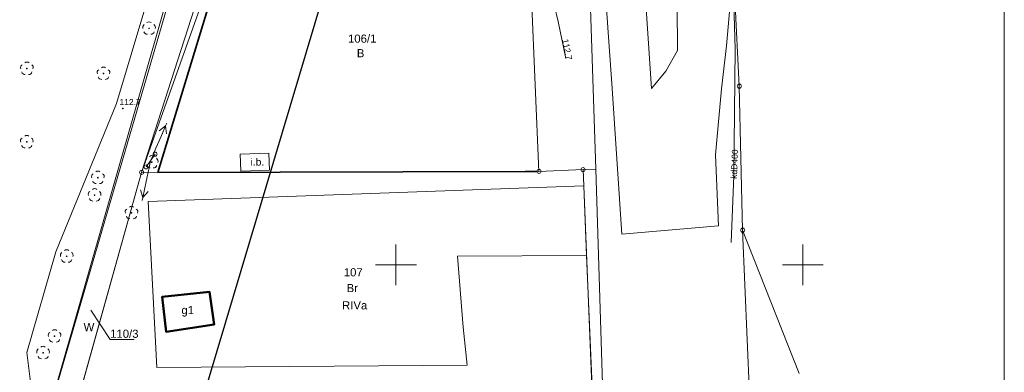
# Model space of a CAD drawing. Header units: centimetres. Extents: x 934830964 to 934860164, y -397494335 to -397452790.
# Tile 6 of 14: x 934848062 to 934860159, y -397476647 to -397472314. Entities that reach past the tile are written whole.
import ezdxf

# ---------------------------------------------------------------- set-up
doc = ezdxf.new("R2010")
doc.units = ezdxf.units.CM
doc.header["$LTSCALE"] = 0.1
doc.layers.add('0-1', color=2, linetype='Continuous', lineweight=5, true_color=0xffff00)
for name, color, linetype, lineweight in [('140-Punkty robocze', 7, 'Continuous', 25), ('202-punkt graniczny', 7, 'Continuous', 25), ('203-punkt graniczny', 7, 'Continuous', 25), ('209-oznaczenie konturu klasyfikacyjnego', 7, 'Continuous', 25), ('210-oznaczenie konturu użytku gruntowego', 7, 'Continuous', 25), ('211-numer działki ewidencyjnej', 7, 'Continuous', 25), ('217-kontur klasyfikacyjny', 7, 'Continuous', 25), ('218-kontur użytku gruntowego', 7, 'Continuous', 25), ('219-działka ewidencyjna', 7, 'Continuous', 25), ('312-budynek ewidencyjny', 7, 'Continuous', 25), ('312-oznaczenie budynku ewidencyjnego-Atr117', 7, 'Continuous', 25), ('drzewo liściaste', 7, 'Continuous', 25), ('inna budowla (powierzchnia)', 7, 'Continuous', 25), ('inna budowla (powierzchnia)-Atr17', 7, 'Continuous', 25), ('jezdnia (powierzchnia)', 7, 'Continuous', 25), ('ogrodzenie trwałe (linia)', 7, 'Continuous', 25), ('Pieczątka na wyrysie', 7, 'Continuous', 25), ('pikieta naturalna', 7, 'Continuous', 25), ('pikieta naturalna-Atr2', 7, 'Continuous', 25), ('przewód elektroenergetyczny (linia)', 7, 'Continuous', 25), ('przewód elektroenergetyczny niskiego napięcia (linia) - symbol', 7, 'Continuous', 25), ('przewód kanalizacyjny (linia)', 7, 'Continuous', 25), ('przewód kanalizacyjny (linia)-Atr1', 7, 'Continuous', 25), ('przewód telekomunikacyjny (linia)', 7, 'Continuous', 25), ('Punkt budynku', 7, 'Continuous', 25), ('punkt o określonej wysokości (sieć elektroenergetyczna)', 7, 'Continuous', 25), ('punkt o określonej wysokości (sieć elektroenergetyczna)-Atr2', 7, 'Continuous', 25), ('Ramki i opis wydruku', 7, 'Continuous', 25), ('rów przydrożny (powierzchnia)', 7, 'Continuous', 25), ('słup łączony (linia)', 7, 'Continuous', 25), ('słup łączony (linia) - symbol', 7, 'Continuous', 25), ('Wstawianie ramki sekcyjnej z opisem', 7, 'Continuous', 25)]:
    doc.layers.add(name, color=color, linetype=linetype, lineweight=lineweight)
doc.styles.add('Arial', font='arial.ttf')

# ---------------------------------------------------------------- blocks, each defined once
blk = doc.blocks.new('202')
at = {"layer": '0-1', "color": 7, "linetype": 'Continuous', "lineweight": 5, "transparency": 33554687}
blk.add_circle((0, 0), 25, dxfattribs=at)
blk = doc.blocks.new('203')
at = {"layer": '0-1', "linetype": 'Continuous', "lineweight": 0, "transparency": 33554687}
h = blk.add_hatch(color=7, dxfattribs=at)
edge = h.paths.add_edge_path()
edge.add_arc((0, 0), 4.5, 270, 360, ccw=False)
edge.add_arc((0, 0), 4.5, 180, 270, ccw=False)
edge.add_arc((0, 0), 4.5, 90, 180, ccw=False)
edge.add_arc((0, 0), 4.5, 0, 90, ccw=False)
blk = doc.blocks.new('PUNKTBUD')
at = {"layer": '0-1', "color": 7, "linetype": 'Continuous', "lineweight": 5, "transparency": 33554687}
blk.add_circle((0, 0), 4.5, dxfattribs=at)
blk = doc.blocks.new('PW01')
at = {"layer": '0-1', "linetype": 'Continuous', "lineweight": 0, "transparency": 33554687}
h = blk.add_hatch(color=7, dxfattribs=at)
edge = h.paths.add_edge_path()
edge.add_arc((0, 0), 4.5, 270, 360, ccw=False)
edge.add_arc((0, 0), 4.5, 180, 270, ccw=False)
edge.add_arc((0, 0), 4.5, 90, 180, ccw=False)
edge.add_arc((0, 0), 4.5, 0, 90, ccw=False)
blk = doc.blocks.new('SM05')
at = {"layer": '0-1', "color": 7, "linetype": 'Continuous', "lineweight": 13, "transparency": 33554687}
blk.add_circle((0, 0), 25, dxfattribs=at)
blk = doc.blocks.new('PE04')
at = {"layer": '0-1', "color": 7, "linetype": 'Continuous', "lineweight": 13, "transparency": 33554687}
for p, q in [((65, 0), (0, 0)), ((65, 0), (165, 0)), ((165, 0), (265, 0)), ((265, 0), (365, 0)), ((365, 0), (465, 0)), ((465, 0), (378.4, 50)), ((465, 0), (378.4, -50)), ((465, 0), (500, 0))]:
    blk.add_line(p, q, dxfattribs=at)
blk = doc.blocks.new('PIKIETA')
at = {"layer": '0-1', "color": 7, "linetype": 'Continuous', "lineweight": 5, "transparency": 33554687}
blk.add_circle((0, 0), 4.5, dxfattribs=at)
blk = doc.blocks.new('OP021')
at = {"layer": '0-1', "linetype": 'Continuous', "lineweight": 0, "transparency": 33554687}
h = blk.add_hatch(color=7, dxfattribs=at)
edge = h.paths.add_edge_path()
edge.add_arc((0, 0), 5, 270, 360, ccw=False)
edge.add_arc((0, 0), 5, 180, 270, ccw=False)
edge.add_arc((0, 0), 5, 90, 180, ccw=False)
edge.add_arc((0, 0), 5, 0, 90, ccw=False)
at = {"layer": '0-1', "color": 7, "linetype": 'Continuous', "lineweight": 13, "transparency": 33554687}
for centre, start, end in [((-38, 12.4), 121.308, 202.548), ((0, 40), 49.272, 130.728), ((38, 12.4), 337.452, 58.692), ((-23.5, -32.4), 193.221, 274.871), ((23.5, -32.4), 265.129, 346.779)]:
    blk.add_arc(centre, 40, start, end, dxfattribs=at)

msp = doc.modelspace()

# ---------------------------------------------------------------- linework, layer by layer
at = {"layer": '211-numer działki ewidencyjnej', "color": 7, "linetype": 'Continuous', "lineweight": 18, "transparency": 33554687, "flags": 128}
msp.add_lwpolyline([(934848934, -397475883), (934849172, -397476243), (934849468, -397476243)], dxfattribs=at)
at = {"layer": '217-kontur klasyfikacyjny', "color": 3, "linetype": 'Continuous', "lineweight": 18, "true_color": 0x00ff00, "transparency": 33554687}
for p, q in [((934849559, -397474191), (934848615, -397477568)), ((934854442, -397474178), (934849559, -397474191)), ((934854983, -397474157), (934854442, -397474178)), ((934854991, -397474357), (934854983, -397474157)), ((934849641, -397474547), (934854991, -397474357)), ((934855027, -397475210), (934854991, -397474357)), ((934849748, -397476588), (934849641, -397474547)), ((934855027, -397475210), (934853442, -397475220)), ((934855384, -397483852), (934855027, -397475210)), ((934853442, -397475220), (934853511, -397476091)), ((934853511, -397476091), (934853560, -397476559)), ((934853560, -397476559), (934849748, -397476588))]:
    msp.add_line(p, q, dxfattribs=at)
at = {"layer": '218-kontur użytku gruntowego', "color": 3, "linetype": 'Continuous', "lineweight": 18, "true_color": 0x00ff00, "transparency": 33554687}
for p, q in [((934856903, -397473131), (934856694, -397468940)), ((934854442, -397474178), (934854267, -397470179)), ((934848170, -397478005), (934850373, -397470292)), ((934849559, -397474191), (934850952, -397470275)), ((934856944, -397474900), (934856903, -397473131)), ((934848615, -397477568), (934849559, -397474191)), ((934854442, -397474178), (934849559, -397474191)), ((934854983, -397474157), (934854442, -397474178)), ((934854991, -397474357), (934854983, -397474157)), ((934849641, -397474547), (934854991, -397474357)), ((934855027, -397475210), (934854991, -397474357)), ((934849748, -397476588), (934849641, -397474547)), ((934857640, -397476662), (934856944, -397474900)), ((934855027, -397475210), (934853442, -397475220)), ((934855384, -397483852), (934855027, -397475210)), ((934853442, -397475220), (934853511, -397476091)), ((934853511, -397476091), (934853560, -397476559)), ((934853560, -397476559), (934849748, -397476588))]:
    msp.add_line(p, q, dxfattribs=at)
at = {"layer": '219-działka ewidencyjna', "color": 7, "linetype": 'Continuous', "lineweight": 18, "transparency": 33554687}
for p, q in [((934854975, -397469046), (934855140, -397474151)), ((934856903, -397473131), (934856694, -397468940)), ((934854442, -397474178), (934854267, -397470179)), ((934848170, -397478005), (934850373, -397470292)), ((934850952, -397470275), (934849559, -397474191)), ((934856944, -397474900), (934856903, -397473131)), ((934849559, -397474191), (934848447, -397478167)), ((934854442, -397474178), (934849559, -397474191)), ((934854983, -397474157), (934854442, -397474178)), ((934854983, -397474157), (934855140, -397474151)), ((934855384, -397483852), (934854983, -397474157)), ((934855140, -397474151), (934855224, -397476791)), ((934857208, -397481194), (934856944, -397474900))]:
    msp.add_line(p, q, dxfattribs=at)
at = {"layer": '312-budynek ewidencyjny', "color": 7, "linetype": 'Continuous', "lineweight": 50, "transparency": 33554687}
for p, q in [((934849813, -397475718), (934850394, -397475657)), ((934850394, -397475657), (934850449, -397476059)), ((934849862, -397476150), (934849813, -397475718)), ((934850449, -397476059), (934849862, -397476150))]:
    msp.add_line(p, q, dxfattribs=at)
at = {"layer": 'inna budowla (powierzchnia)', "color": 7, "linetype": 'Continuous', "lineweight": 18, "transparency": 33554687, "flags": 128}
msp.add_lwpolyline([(934850778, -397474176), (934850771, -397473967), (934851124, -397473955), (934851131, -397474164)], close=True, dxfattribs=at)
at = {"layer": 'jezdnia (powierzchnia)', "color": 7, "linetype": 'Continuous', "lineweight": 18, "transparency": 33554687, "flags": 128}
msp.add_lwpolyline([(934855839, -397469513), (934855570, -397469646), (934855705, -397471368), (934855824, -397473161), (934856002, -397472947), (934856142, -397472691), (934856119, -397469398), (934856001, -397469402)], close=True, dxfattribs=at)
msp.add_lwpolyline([(934856813, -397471886), (934856745, -397472636), (934856686, -397473165), (934856609, -397473976), (934856648, -397474849), (934855458, -397474951), (934855343, -397473161), (934855233, -397471656)], dxfattribs=at)
at = {"layer": 'ogrodzenie trwałe (linia)', "color": 7, "linetype": 'Continuous', "lineweight": 35, "transparency": 33554687, "flags": 128}
for points in [[(934849759, -397474191), (934850952, -397470276), (934854284, -397470186)], [(934849759, -397474191), (934854270, -397474181), (934854419, -397474180)]]:
    msp.add_lwpolyline(points, dxfattribs=at)
at = {"layer": 'Pieczątka na wyrysie', "color": 5, "linetype": 'Continuous', "lineweight": 25, "true_color": 0x0000ff, "transparency": 33554687, "flags": 128}
msp.add_lwpolyline([(934833914, -397472225), (934841746, -397475436), (934849189, -397480727), (934855187, -397460654), (934854728, -397458785), (934847073, -397456103), (934844109, -397460866), (934841076, -397460690), (934838077, -397463476), (934836983, -397465664)], close=True, dxfattribs=at)
at = {"layer": 'przewód elektroenergetyczny (linia)', "color": 1, "linetype": 'Continuous', "lineweight": 18, "true_color": 0xff0000, "transparency": 33554687, "flags": 128}
msp.add_lwpolyline([(934854303, -397462391), (934854514, -397464592), (934854510, -397465037), (934854524, -397465233), (934854530, -397465382), (934854588, -397466887), (934854638, -397467554), (934854650, -397468631), (934854654, -397468921), (934854703, -397470697), (934854674, -397470877), (934854560, -397471100), (934854563, -397471621), (934854586, -397471955), (934854679, -397472335), (934854772, -397472790)], dxfattribs=at)
at = {"layer": 'przewód kanalizacyjny (linia)', "color": 34, "linetype": 'Continuous', "lineweight": 18, "true_color": 0x994c00, "transparency": 33554687, "flags": 128}
msp.add_lwpolyline([(934856803, -397475052), (934856837, -397474233), (934856854, -397472672), (934856733, -397468657), (934856445, -397466443), (934856092, -397460174), (934854593, -397460972), (934854541, -397459352), (934854438, -397455982), (934854188, -397452835)], dxfattribs=at)
at = {"layer": 'przewód telekomunikacyjny (linia)', "color": 30, "linetype": 'Continuous', "lineweight": 18, "true_color": 0xff7f00, "transparency": 33554687, "flags": 128}
msp.add_lwpolyline([(934848240, -397477125), (934848148, -397476403), (934848507, -397475168), (934849253, -397473342), (934849781, -397471574), (934849905, -397470550), (934850439, -397468495), (934850623, -397467572), (934851283, -397466228), (934852112, -397464949), (934852715, -397463626), (934853821, -397461695), (934854192, -397459557), (934854122, -397455265)], dxfattribs=at)
at = {"layer": 'Ramki i opis wydruku', "color": 7, "linetype": 'Continuous', "lineweight": 13, "transparency": 33554687, "flags": 128}
for points in [[(934830969, -397494330), (934860159, -397494330), (934860159, -397452790), (934830969, -397452790)], [(934830969, -397494335), (934860159, -397494335), (934860159, -397452835), (934830969, -397452835)]]:
    msp.add_lwpolyline(points, close=True, dxfattribs=at)
at = {"layer": 'rów przydrożny (powierzchnia)', "color": 7, "linetype": 'Continuous', "lineweight": 18, "transparency": 33554687, "flags": 128}
msp.add_lwpolyline([(934843657, -397494335), (934844792, -397490136), (934845312, -397488326), (934846721, -397483406), (934848170, -397478005), (934850414, -397470297), (934850503, -397470044), (934850855, -397470152), (934850818, -397470277), (934849559, -397474191), (934848447, -397478167), (934847049, -397483496), (934845868, -397487679), (934845916, -397487842)], dxfattribs=at)
at = {"layer": 'słup łączony (linia)', "color": 7, "linetype": 'Continuous', "lineweight": 18, "transparency": 33554687}
msp.add_line((934849614, -397474123), (934849725, -397473967), dxfattribs=at)
at = {"layer": 'Wstawianie ramki sekcyjnej z opisem', "color": 7, "linetype": 'Continuous', "lineweight": 13, "transparency": 33554687}
for p, q in [((934852685, -397475577), (934852685, -397475077)), ((934857685, -397475577), (934857685, -397475077)), ((934852435, -397475327), (934852935, -397475327)), ((934857435, -397475327), (934857935, -397475327))]:
    msp.add_line(p, q, dxfattribs=at)

# ---------------------------------------------------------------- block references
at = {"layer": '140-Punkty robocze', "color": 7, "transparency": 33554687}
for p in [(934849651, -397472421), (934848150, -397472915), (934849091, -397472976), (934849328, -397473405), (934848149, -397473816), (934849683, -397474064), (934849022, -397474255), (934848982, -397474470), (934849435, -397474687), (934848639, -397475221), (934848490, -397476203), (934848349, -397476407)]:
    msp.add_blockref('PIKIETA', p, dxfattribs=at)
at = {"layer": '202-punkt graniczny', "color": 7, "transparency": 33554687}
for p in [(934856903, -397473131), (934849559, -397474191), (934854442, -397474178), (934854983, -397474157), (934856944, -397474900)]:
    msp.add_blockref('202', p, dxfattribs=at)
at = {"layer": '203-punkt graniczny', "color": 7, "transparency": 33554687}
msp.add_blockref('203', (934855140, -397474151), dxfattribs=at)
at = {"layer": 'drzewo liściaste', "color": 94, "true_color": 0x009900, "transparency": 33554687}
for p in [(934849651, -397472421), (934848150, -397472915), (934849091, -397472976), (934848149, -397473816), (934849683, -397474064), (934849022, -397474255), (934848982, -397474470), (934849435, -397474687), (934848639, -397475221), (934848490, -397476203), (934848349, -397476407)]:
    msp.add_blockref('OP021', p, dxfattribs=at)
at = {"layer": 'pikieta naturalna', "color": 7, "transparency": 33554687}
msp.add_blockref('PW01', (934849328, -397473405), dxfattribs=at)
at = {"layer": 'przewód elektroenergetyczny niskiego napięcia (linia) - symbol', "color": 1, "true_color": 0xff0000, "transparency": 33554687}
for rotation in [66.596, 258.244]:
    msp.add_blockref('PE04', (934849670, -397474045), dxfattribs=dict(at, rotation=rotation))
at = {"layer": 'Punkt budynku', "color": 5, "true_color": 0x0000ff, "transparency": 33554687}
for p in [(934850394, -397475657), (934849813, -397475718), (934850449, -397476059), (934849862, -397476150)]:
    msp.add_blockref('PUNKTBUD', p, dxfattribs=at)
at = {"layer": 'punkt o określonej wysokości (sieć elektroenergetyczna)', "color": 1, "true_color": 0xff0000, "transparency": 33554687}
msp.add_blockref('PW01', (934854772, -397472790), dxfattribs=at)
at = {"layer": 'słup łączony (linia) - symbol', "color": 7, "transparency": 33554687}
for p in [(934849725, -397473967), (934849614, -397474123)]:
    msp.add_blockref('SM05', p, dxfattribs=at)

# ---------------------------------------------------------------- texts
at = {"layer": '209-oznaczenie konturu klasyfikacyjnego', "color": 3, "true_color": 0x00ff00, "transparency": 33554687, "insert": (934852022, -397475774), "char_height": 100, "attachment_point": 1, "line_spacing_factor": 0.25, "style": 'Arial'}
msp.add_mtext('RIVa', dxfattribs=at)
at = {"layer": '210-oznaczenie konturu użytku gruntowego', "color": 3, "true_color": 0x00ff00, "transparency": 33554687, "char_height": 100, "attachment_point": 1, "line_spacing_factor": 0.25, "style": 'Arial'}
for s, insert in [('B', (934852204, -397472676)), ('Br', (934852078, -397475562)), ('W', (934848847, -397476042))]:
    msp.add_mtext(s, dxfattribs=dict(at, insert=insert))
at = {"layer": '211-numer działki ewidencyjnej', "color": 7, "transparency": 33554687, "char_height": 100, "attachment_point": 1, "line_spacing_factor": 0.25, "style": 'Arial'}
for s, insert in [('106/1', (934852095, -397472497)), ('107', (934852043, -397475368)), ('110/3', (934849172, -397476123))]:
    msp.add_mtext(s, dxfattribs=dict(at, insert=insert))
at = {"layer": '312-oznaczenie budynku ewidencyjnego-Atr117', "color": 7, "transparency": 33554687, "insert": (934850126, -397475897), "char_height": 100, "attachment_point": 5, "line_spacing_factor": 0.25, "style": 'Arial'}
msp.add_mtext('g1', dxfattribs=at)
at = {"layer": 'inna budowla (powierzchnia)-Atr17', "color": 7, "transparency": 33554687, "insert": (934850898, -397474017), "char_height": 90, "attachment_point": 1, "line_spacing_factor": 0.25, "style": 'Arial'}
msp.add_mtext('i.b.', dxfattribs=at)
at = {"layer": 'pikieta naturalna-Atr2', "color": 7, "transparency": 33554687, "insert": (934849287, -397473289), "char_height": 75, "attachment_point": 1, "line_spacing_factor": 0.25, "style": 'Arial'}
msp.add_mtext('112.7', dxfattribs=at)
at = {"layer": 'przewód kanalizacyjny (linia)-Atr1', "color": 34, "true_color": 0x994c00, "transparency": 33554687, "insert": (934856836, -397474269), "char_height": 75, "attachment_point": 4, "rotation": 87.622, "line_spacing_factor": 0.25, "style": 'Arial'}
msp.add_mtext('kdD400', dxfattribs=at)
at = {"layer": 'punkt o określonej wysokości (sieć elektroenergetyczna)-Atr2', "color": 1, "true_color": 0xff0000, "transparency": 33554687, "insert": (934854799, -397472544), "char_height": 75, "attachment_point": 1, "rotation": 281.551, "line_spacing_factor": 0.25, "style": 'Arial'}
msp.add_mtext('112.7', dxfattribs=at)

doc.saveas('drawing.dxf')
